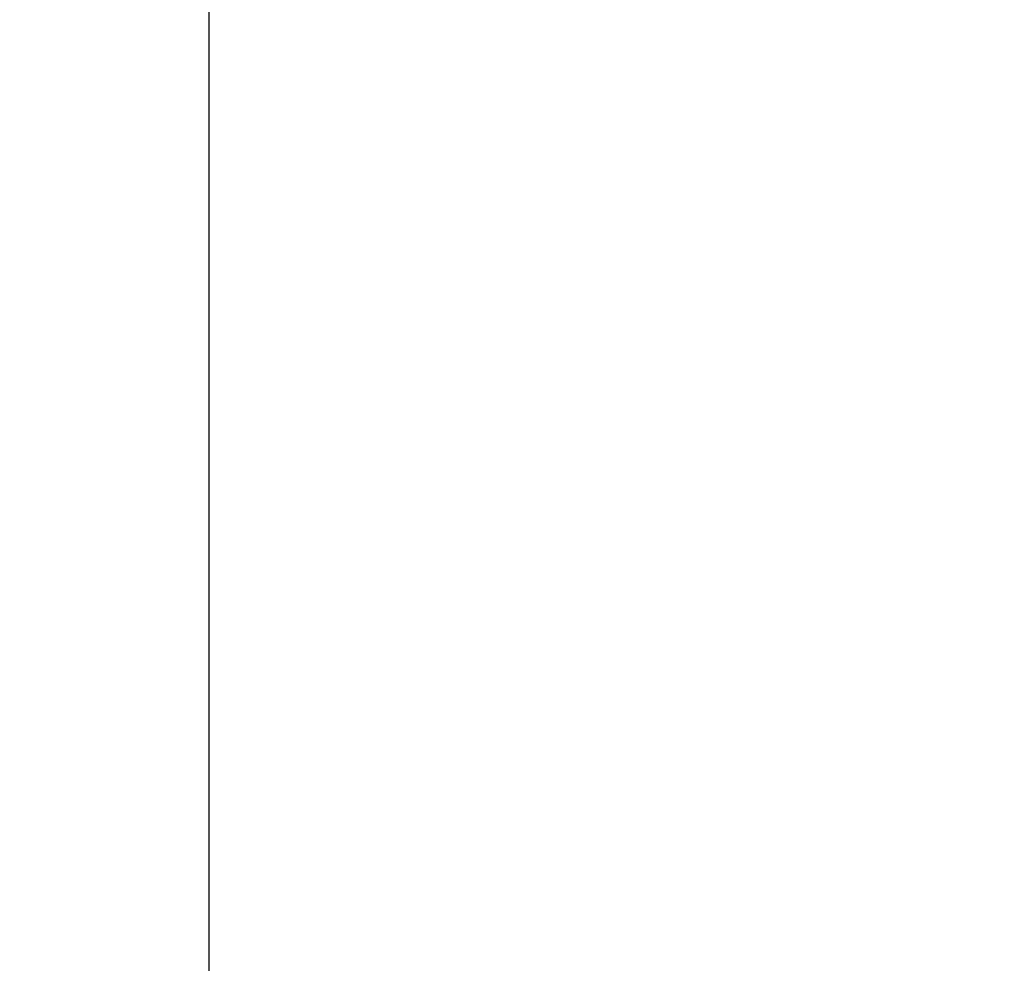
# Model space of a CAD drawing. Header units: metres. Extents: x 63115 to 703450, y -261936 to -53969.
# Tile 64 of 197: x 159630.93 to 159635.46, y -134569.29 to -134564.95. Entities that reach past the tile are written whole.
import ezdxf

# ---------------------------------------------------------------- set-up
doc = ezdxf.new("R2010")
doc.units = ezdxf.units.M
doc.linetypes.add('DASHDOT2', pattern=[12.7, 6.35, -3.175, 0, -3.175])
doc.layers.add('_01-STRAMIENEN', color=253, linetype='DASHDOT2')
doc.layers.add('_03-PROJECTION', color=1, linetype='Continuous')
doc.layers.add('_01Hulplijnen', color=6, linetype='Continuous', plot=False)

# ---------------------------------------------------------------- blocks, each defined once
blk = doc.blocks.new('*U244')
at = {"layer": '_01-STRAMIENEN'}
blk.add_lwpolyline([(-1300, 5487.358), (-1300, -4768.642)], dxfattribs=at)
at = {"layer": '_01Hulplijnen'}
blk.add_lwpolyline([(-1300, 5487.358), (-1300, -4768.642)], dxfattribs=at)
blk = doc.blocks.new('*U198')
at = {"layer": '_01Hulplijnen'}
blk.add_lwpolyline([(-1300, -766.0302), (-1300, -4752.8389)], dxfattribs=at)

msp = doc.modelspace()

# ---------------------------------------------------------------- linework, layer by layer
at = {"layer": '_03-PROJECTION'}
for start_param, end_param in [(5.35272, 10.194284), (0.531155, 2.601165)]:
    msp.add_ellipse((160931.8001, -130410.6056), major_axis=(-6500, 0), ratio=0.638462, start_param=start_param, end_param=end_param, dxfattribs=at)

# ---------------------------------------------------------------- block references
for name in ['*U244', '*U198']:
    msp.add_blockref(name, (160931.8001, -130410.6056), dxfattribs=at)

doc.saveas('drawing.dxf')
